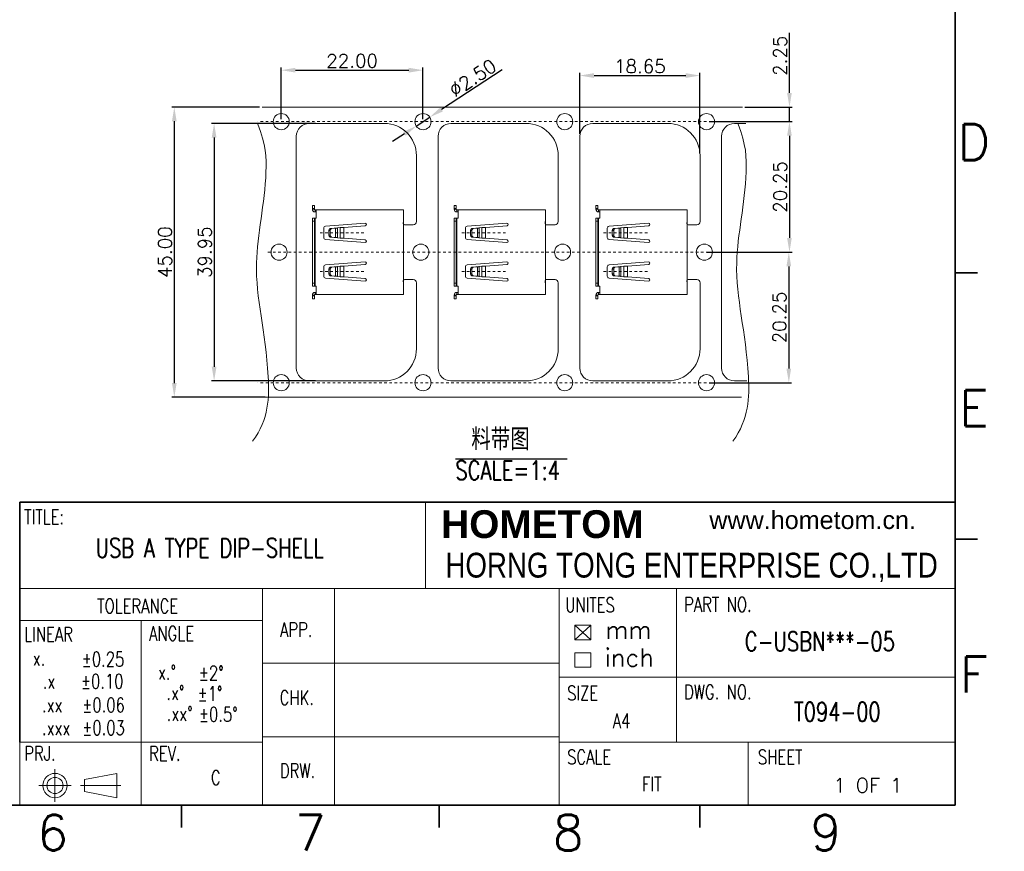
# Model space of a CAD drawing. Header units: millimetres. Extents: x -1657 to 8845, y -11980 to 3013.
# Tile 232 of 256: x 681 to 719, y 2076 to 2109. Entities that reach past the tile are written whole.
import ezdxf
from ezdxf.enums import TextEntityAlignment as Align

# ---------------------------------------------------------------- set-up
doc = ezdxf.new("R2010")
doc.units = ezdxf.units.MM
doc.linetypes.add('CENTER', pattern=[2, 1.25, -0.25, 0.25, -0.25])
doc.layers.add('51', color=6, linetype='CENTER')
doc.layers.add('FMT', color=7, linetype='Continuous', lineweight=35)
doc.layers.add('标注', color=3, linetype='Continuous', lineweight=9)
doc.styles.add('english', font='romans.shx', dxfattribs={"width": 0.75, "height": 2.5})
doc.styles.add('Roman', font='romans', dxfattribs={"bigfont": 'bigfont'})
doc.styles.add('ROMANS', font='ROMANS.SHX')
doc.styles.add('SLDTEXTSTYLE0', font='txt', dxfattribs={"width": 0.75})
doc.styles.add('txt', font='txt.shx', dxfattribs={"width": 0.8, "height": 2.5})
doc.dimstyles.get("Standard").update_dxf_attribs({"dimtxt": 0.18, "dimasz": 0.18, "dimexe": 0.18, "dimexo": 0.0625, "dimgap": 0.09, "dimtad": 1, "dimrnd": 0.0005, "dimzin": 1, "dimdsep": 46, "dimtxsty": 'Standard', "dimcen": 0.09, "dimadec": 0, "dimazin": 2, "dimtfac": 1, "dimtmove": 0, "dimatfit": 3, "dimfxl": 0, "dimtolj": 1, "dimtzin": 0, "dimarcsym": 0})
doc.dimstyles.new('STANDARD$0', dxfattribs={"dimscale": 0.166667, "dimtxt": 2.5, "dimasz": 1.8, "dimexe": 0.5, "dimexo": 0.5, "dimgap": 1, "dimtad": 0, "dimzin": 0, "dimdsep": 46, "dimtxsty": 'ROMANS', "dimcen": 0, "dimclrd": 256, "dimclre": 256, "dimclrt": 4, "dimadec": 0, "dimazin": 0, "dimtfac": 0.7, "dimtofl": 0, "dimtmove": 0, "dimatfit": 3, "dimfxl": 0, "dimtolj": 1, "dimtzin": 0, "dimarcsym": 0})

# ---------------------------------------------------------------- blocks, each defined once
blk = doc.blocks.new('*D4245')
at = {"color": 0, "linetype": 'Continuous', "lineweight": -2, "ltscale": 5}
for p, q in [((699.596, 2106.579), (697.251, 2105.04)), ((696.268, 2104.395), (696.791, 2104.738)), ((695.808, 2104.093), (695.349, 2103.792))]:
    blk.add_line(p, q, dxfattribs=at)
at = {"color": 0, "linetype": 'Continuous', "ltscale": 5}
for points in [[(697.2, 2105.116), (697.301, 2104.963), (696.791, 2104.738)], [(695.758, 2104.17), (695.859, 2104.017), (696.268, 2104.395)]]:
    blk.add_solid(points, dxfattribs=at)
at = {"layer": 'Defpoints', "color": 0, "linetype": 'Continuous', "ltscale": 5}
for p in [(696.791, 2104.738), (696.268, 2104.395)]:
    blk.add_point(p, dxfattribs=at)
at = {"color": 0, "linetype": 'Continuous', "lineweight": 20, "ltscale": 5, "insert": (698.456, 2106.261), "char_height": 0.52, "attachment_point": 5, "rotation": 33.2754, "style": 'ROMANS'}
blk.add_mtext('\\A1;∅2.50', dxfattribs=at)
blk = doc.blocks.new('*D4246')
at = {"color": 0, "linetype": 'Continuous', "lineweight": -2, "ltscale": 5}
for p, q in [((702.614, 2104.098), (702.614, 2106.454)), ((707.276, 2103.348), (707.276, 2106.454)), ((703.164, 2106.354), (706.726, 2106.354))]:
    blk.add_line(p, q, dxfattribs=at)
at = {"color": 0, "linetype": 'Continuous', "ltscale": 5}
for points in [[(703.164, 2106.446), (703.164, 2106.262), (702.614, 2106.354)], [(706.726, 2106.446), (706.726, 2106.262), (707.276, 2106.354)]]:
    blk.add_solid(points, dxfattribs=at)
at = {"layer": 'Defpoints', "color": 0, "linetype": 'Continuous', "ltscale": 5}
for p in [(707.276, 2106.354), (702.614, 2103.998), (707.276, 2103.248)]:
    blk.add_point(p, dxfattribs=at)
at = {"color": 0, "linetype": 'Continuous', "lineweight": 20, "ltscale": 5, "insert": (704.945, 2106.714), "char_height": 0.52, "attachment_point": 5, "style": 'ROMANS'}
blk.add_mtext('\\A1;18.65', dxfattribs=at)
blk = doc.blocks.new('*D4217')
at = {"color": 0, "linetype": 'Continuous', "lineweight": -2, "ltscale": 5}
for p, q in [((710.747, 2105.679), (710.747, 2108.014)), ((709.019, 2105.129), (710.847, 2105.129)), ((710.747, 2104.567), (710.747, 2105.129)), ((709.14, 2104.567), (710.847, 2104.567)), ((710.747, 2104.017), (710.747, 2103.467))]:
    blk.add_line(p, q, dxfattribs=at)
at = {"color": 0, "linetype": 'Continuous', "ltscale": 5}
for points in [[(710.655, 2105.679), (710.838, 2105.679), (710.747, 2105.129)], [(710.655, 2104.017), (710.838, 2104.017), (710.747, 2104.567)]]:
    blk.add_solid(points, dxfattribs=at)
at = {"layer": 'Defpoints', "color": 0, "linetype": 'Continuous', "ltscale": 5}
for p in [(708.919, 2105.129), (709.04, 2104.567), (710.747, 2104.567)]:
    blk.add_point(p, dxfattribs=at)
at = {"color": 0, "linetype": 'Continuous', "lineweight": 20, "ltscale": 5, "insert": (710.387, 2107.121), "char_height": 0.52, "attachment_point": 5, "rotation": 90, "style": 'ROMANS'}
blk.add_mtext('\\A1;2.25', dxfattribs=at)
blk = doc.blocks.new('*D4247')
at = {"color": 0, "linetype": 'Continuous', "lineweight": -2, "ltscale": 5}
for p, q in [((707.545, 2099.504), (710.822, 2099.504)), ((710.722, 2098.954), (710.722, 2094.992)), ((707.629, 2094.442), (710.822, 2094.442))]:
    blk.add_line(p, q, dxfattribs=at)
at = {"color": 0, "linetype": 'Continuous', "ltscale": 5}
for points in [[(710.63, 2098.954), (710.813, 2098.954), (710.722, 2099.504)], [(710.63, 2094.992), (710.813, 2094.992), (710.722, 2094.442)]]:
    blk.add_solid(points, dxfattribs=at)
at = {"layer": 'Defpoints', "color": 0, "linetype": 'Continuous', "ltscale": 5}
for p in [(707.445, 2099.504), (707.529, 2094.442), (710.722, 2094.442)]:
    blk.add_point(p, dxfattribs=at)
at = {"color": 0, "linetype": 'Continuous', "lineweight": 20, "ltscale": 5, "insert": (710.362, 2096.973), "char_height": 0.52, "attachment_point": 5, "rotation": 90, "style": 'ROMANS'}
blk.add_mtext('\\A1;20.25', dxfattribs=at)
blk = doc.blocks.new('*D4248')
at = {"color": 0, "linetype": 'Continuous', "lineweight": -2, "ltscale": 5}
for p, q in [((707.629, 2104.567), (710.847, 2104.567)), ((710.747, 2104.017), (710.747, 2100.054)), ((707.629, 2099.504), (710.847, 2099.504))]:
    blk.add_line(p, q, dxfattribs=at)
at = {"color": 0, "linetype": 'Continuous', "ltscale": 5}
for points in [[(710.655, 2104.017), (710.838, 2104.017), (710.747, 2104.567)], [(710.655, 2100.054), (710.838, 2100.054), (710.747, 2099.504)]]:
    blk.add_solid(points, dxfattribs=at)
at = {"layer": 'Defpoints', "color": 0, "linetype": 'Continuous', "ltscale": 5}
for p in [(707.529, 2104.567), (707.529, 2099.504), (710.747, 2099.504)]:
    blk.add_point(p, dxfattribs=at)
at = {"color": 0, "linetype": 'Continuous', "lineweight": 20, "ltscale": 5, "insert": (710.387, 2102.035), "char_height": 0.52, "attachment_point": 5, "rotation": 90, "style": 'ROMANS'}
blk.add_mtext('\\A1;20.25', dxfattribs=at)
blk = doc.blocks.new('*D4249')
at = {"color": 0, "linetype": 'Continuous', "lineweight": -2, "ltscale": 5}
for p, q in [((692.358, 2104.498), (688.325, 2104.498)), ((688.425, 2103.948), (688.425, 2095.061)), ((692.358, 2094.511), (688.325, 2094.511))]:
    blk.add_line(p, q, dxfattribs=at)
at = {"color": 0, "linetype": 'Continuous', "ltscale": 5}
for points in [[(688.333, 2103.948), (688.517, 2103.948), (688.425, 2104.498)], [(688.333, 2095.061), (688.517, 2095.061), (688.425, 2094.511)]]:
    blk.add_solid(points, dxfattribs=at)
at = {"layer": 'Defpoints', "color": 0, "linetype": 'Continuous', "ltscale": 5}
for p in [(692.458, 2104.498), (688.425, 2094.511), (692.458, 2094.511)]:
    blk.add_point(p, dxfattribs=at)
at = {"color": 0, "linetype": 'Continuous', "lineweight": 20, "ltscale": 5, "insert": (688.065, 2099.504), "char_height": 0.52, "attachment_point": 5, "rotation": 90, "style": 'ROMANS'}
blk.add_mtext('\\A1;39.95', dxfattribs=at)
blk = doc.blocks.new('*D4250')
at = {"color": 0, "linetype": 'Continuous', "lineweight": -2, "ltscale": 5}
for p, q in [((690.188, 2105.129), (686.78, 2105.129)), ((686.88, 2104.579), (686.88, 2094.429)), ((690.401, 2093.879), (686.78, 2093.879))]:
    blk.add_line(p, q, dxfattribs=at)
at = {"color": 0, "linetype": 'Continuous', "ltscale": 5}
for points in [[(686.788, 2104.579), (686.972, 2104.579), (686.88, 2105.129)], [(686.788, 2094.429), (686.972, 2094.429), (686.88, 2093.879)]]:
    blk.add_solid(points, dxfattribs=at)
at = {"layer": 'Defpoints', "color": 0, "linetype": 'Continuous', "ltscale": 5}
for p in [(690.288, 2105.129), (686.88, 2093.879), (690.501, 2093.879)]:
    blk.add_point(p, dxfattribs=at)
at = {"color": 0, "linetype": 'Continuous', "lineweight": 20, "ltscale": 5, "insert": (686.52, 2099.504), "char_height": 0.52, "attachment_point": 5, "rotation": 90, "style": 'ROMANS'}
blk.add_mtext('\\A1;45.00', dxfattribs=at)
blk = doc.blocks.new('*D4251')
at = {"color": 0, "linetype": 'Continuous', "lineweight": -2, "ltscale": 5}
for p, q in [((691.029, 2104.667), (691.029, 2106.662)), ((691.579, 2106.562), (695.979, 2106.562)), ((696.529, 2104.667), (696.529, 2106.662))]:
    blk.add_line(p, q, dxfattribs=at)
at = {"color": 0, "linetype": 'Continuous', "ltscale": 5}
for points in [[(691.579, 2106.654), (691.579, 2106.47), (691.029, 2106.562)], [(695.979, 2106.654), (695.979, 2106.47), (696.529, 2106.562)]]:
    blk.add_solid(points, dxfattribs=at)
at = {"layer": 'Defpoints', "color": 0, "linetype": 'Continuous', "ltscale": 5}
for p in [(696.529, 2106.562), (691.029, 2104.567), (696.529, 2104.567)]:
    blk.add_point(p, dxfattribs=at)
at = {"color": 0, "linetype": 'Continuous', "lineweight": 20, "ltscale": 5, "insert": (693.779, 2106.922), "char_height": 0.52, "attachment_point": 5, "style": 'ROMANS'}
blk.add_mtext('\\A1;22.00', dxfattribs=at)

msp = doc.modelspace()

# ---------------------------------------------------------------- linework, layer by layer
at = {"color": 7, "linetype": 'Continuous', "lineweight": 20}
for p, q in [((708.9188, 2105.1291), (690.2884, 2105.1291)), ((692.1143, 2104.4976), (695.0265, 2104.4976)), ((697.6143, 2104.4976), (700.5265, 2104.4976)), ((703.1143, 2104.4976), (706.0265, 2104.4976)), ((708.6143, 2104.4976), (709.0482, 2104.4976)), ((691.6143, 2095.0106), (691.6143, 2103.9976)), ((697.1143, 2095.0106), (697.1143, 2103.9976)), ((702.6143, 2095.0106), (702.6143, 2103.9976)), ((708.1143, 2095.0106), (708.1143, 2103.9976)), ((696.2765, 2103.2476), (696.2765, 2100.6932)), ((701.7765, 2103.2476), (701.7765, 2100.6932)), ((707.2765, 2103.2476), (707.2765, 2100.6932)), ((692.239, 2101.1916), (692.239, 2101.3166)), ((692.239, 2101.3166), (692.314, 2101.3166)), ((692.314, 2101.1916), (692.239, 2101.1916)), ((692.239, 2101.1916), (692.239, 2101.1666)), ((692.239, 2101.1666), (692.314, 2101.1666)), ((692.314, 2101.3166), (692.314, 2101.1916)), ((692.314, 2101.1916), (692.314, 2101.1666)), ((692.339, 2101.1416), (692.389, 2101.1416)), ((692.339, 2101.0666), (692.339, 2101.1416)), ((692.339, 2101.0666), (692.389, 2101.0666)), ((692.389, 2100.9916), (692.389, 2101.1416)), ((692.389, 2101.1416), (695.7765, 2101.1416)), ((695.3704, 2101.1416), (695.7765, 2101.1416)), ((695.7765, 2100.9916), (695.7765, 2101.1416)), ((695.7765, 2101.0666), (695.7765, 2101.1416)), ((695.7765, 2101.0666), (695.7765, 2100.9916)), ((697.739, 2101.3166), (697.814, 2101.3166)), ((697.739, 2101.1916), (697.739, 2101.3166)), ((697.739, 2101.1916), (697.739, 2101.1666)), ((697.814, 2101.1916), (697.739, 2101.1916)), ((697.739, 2101.1666), (697.814, 2101.1666)), ((697.814, 2101.3166), (697.814, 2101.1916)), ((697.814, 2101.1916), (697.814, 2101.1666)), ((697.839, 2101.0666), (697.839, 2101.1416)), ((697.839, 2101.1416), (697.889, 2101.1416)), ((697.839, 2101.0666), (697.889, 2101.0666)), ((697.889, 2101.1416), (701.2765, 2101.1416)), ((697.889, 2100.9916), (697.889, 2101.1416)), ((700.8704, 2101.1416), (701.2765, 2101.1416)), ((701.2765, 2101.0666), (701.2765, 2101.1416)), ((701.2765, 2100.9916), (701.2765, 2101.1416)), ((701.2765, 2101.0666), (701.2765, 2100.9916)), ((703.239, 2101.1916), (703.239, 2101.3166)), ((703.239, 2101.3166), (703.314, 2101.3166)), ((703.314, 2101.1916), (703.239, 2101.1916)), ((703.239, 2101.1916), (703.239, 2101.1666)), ((703.239, 2101.1666), (703.314, 2101.1666)), ((703.314, 2101.3166), (703.314, 2101.1916)), ((703.314, 2101.1916), (703.314, 2101.1666)), ((703.339, 2101.1416), (703.389, 2101.1416)), ((703.339, 2101.0666), (703.339, 2101.1416)), ((703.339, 2101.0666), (703.389, 2101.0666)), ((703.389, 2100.9916), (703.389, 2101.1416)), ((703.389, 2101.1416), (706.7765, 2101.1416)), ((706.3704, 2101.1416), (706.7765, 2101.1416)), ((706.7765, 2100.9916), (706.7765, 2101.1416)), ((706.7765, 2101.0666), (706.7765, 2101.1416)), ((706.7765, 2101.0666), (706.7765, 2100.9916)), ((692.239, 2100.7041), (692.239, 2100.8291)), ((692.239, 2100.8291), (692.314, 2100.8291)), ((692.314, 2100.7041), (692.239, 2100.7041)), ((692.239, 2098.3041), (692.239, 2100.7041)), ((692.339, 2100.8291), (692.314, 2100.8291)), ((692.314, 2100.8291), (692.314, 2100.7041)), ((692.314, 2098.1791), (692.314, 2100.8291)), ((692.314, 2098.3041), (692.314, 2100.7041)), ((692.339, 2100.8291), (692.389, 2100.8291)), ((692.339, 2098.1791), (692.339, 2100.8291)), ((692.389, 2100.8291), (692.389, 2100.9916)), ((695.7765, 2098.0166), (695.7765, 2100.9916)), ((697.739, 2100.8291), (697.814, 2100.8291)), ((697.739, 2100.7041), (697.739, 2100.8291)), ((697.739, 2098.3041), (697.739, 2100.7041)), ((697.814, 2100.7041), (697.739, 2100.7041)), ((697.814, 2098.1791), (697.814, 2100.8291)), ((697.814, 2100.8291), (697.814, 2100.7041)), ((697.839, 2100.8291), (697.814, 2100.8291)), ((697.814, 2098.3041), (697.814, 2100.7041)), ((697.839, 2098.1791), (697.839, 2100.8291)), ((697.839, 2100.8291), (697.889, 2100.8291)), ((697.889, 2100.8291), (697.889, 2100.9916)), ((701.2765, 2098.0166), (701.2765, 2100.9916)), ((703.239, 2100.7041), (703.239, 2100.8291)), ((703.239, 2100.8291), (703.314, 2100.8291)), ((703.314, 2100.7041), (703.239, 2100.7041)), ((703.239, 2098.3041), (703.239, 2100.7041)), ((703.339, 2100.8291), (703.314, 2100.8291)), ((703.314, 2100.8291), (703.314, 2100.7041)), ((703.314, 2098.1791), (703.314, 2100.8291)), ((703.314, 2098.3041), (703.314, 2100.7041)), ((703.339, 2100.8291), (703.389, 2100.8291)), ((703.339, 2098.1791), (703.339, 2100.8291)), ((703.389, 2100.8291), (703.389, 2100.9916)), ((706.7765, 2098.0166), (706.7765, 2100.9916)), ((692.6765, 2100.0735), (692.6765, 2100.4347)), ((692.7457, 2100.5094), (694.2812, 2100.6285)), ((692.8738, 2100.3421), (692.8738, 2100.166)), ((692.8738, 2100.3421), (692.9268, 2100.3421)), ((693.0844, 2100.4346), (692.9227, 2100.4169)), ((692.9227, 2100.4169), (692.9757, 2100.4169)), ((692.9268, 2100.3421), (692.9268, 2100.166)), ((693.1375, 2100.4346), (692.9757, 2100.4169)), ((693.0844, 2100.4346), (693.1375, 2100.4346)), ((693.1375, 2100.0735), (693.1375, 2100.4346)), ((693.318, 2100.4555), (693.2082, 2100.4435)), ((693.2082, 2100.0647), (693.2082, 2100.4435)), ((693.318, 2100.4555), (693.318, 2100.0527)), ((694.289, 2100.5288), (693.4594, 2100.4645)), ((693.4594, 2100.4645), (693.4594, 2100.0437)), ((696.1515, 2100.5682), (695.8123, 2100.5682)), ((698.1765, 2100.0735), (698.1765, 2100.4347)), ((698.2457, 2100.5094), (699.7812, 2100.6285)), ((698.3738, 2100.3421), (698.4268, 2100.3421)), ((698.3738, 2100.3421), (698.3738, 2100.166)), ((698.5844, 2100.4346), (698.4227, 2100.4169)), ((698.4227, 2100.4169), (698.4757, 2100.4169)), ((698.4268, 2100.3421), (698.4268, 2100.166)), ((698.6375, 2100.4346), (698.4757, 2100.4169)), ((698.5844, 2100.4346), (698.6375, 2100.4346)), ((698.6375, 2100.0735), (698.6375, 2100.4346)), ((698.818, 2100.4555), (698.7082, 2100.4435)), ((698.7082, 2100.0647), (698.7082, 2100.4435)), ((698.818, 2100.4555), (698.818, 2100.0527)), ((699.789, 2100.5288), (698.9594, 2100.4645)), ((698.9594, 2100.4645), (698.9594, 2100.0437)), ((701.6515, 2100.5682), (701.3123, 2100.5682)), ((703.6765, 2100.0735), (703.6765, 2100.4347)), ((703.7457, 2100.5094), (705.2812, 2100.6285)), ((703.8738, 2100.3421), (703.8738, 2100.166)), ((703.8738, 2100.3421), (703.9268, 2100.3421)), ((704.0844, 2100.4346), (703.9227, 2100.4169)), ((703.9227, 2100.4169), (703.9757, 2100.4169)), ((703.9268, 2100.3421), (703.9268, 2100.166)), ((704.1375, 2100.4346), (703.9757, 2100.4169)), ((704.0844, 2100.4346), (704.1375, 2100.4346)), ((704.1375, 2100.0735), (704.1375, 2100.4346)), ((704.318, 2100.4555), (704.2082, 2100.4435)), ((704.2082, 2100.0647), (704.2082, 2100.4435)), ((704.318, 2100.4555), (704.318, 2100.0527)), ((705.289, 2100.5288), (704.4594, 2100.4645)), ((704.4594, 2100.4645), (704.4594, 2100.0437)), ((707.1515, 2100.5682), (706.8123, 2100.5682)), ((694.2812, 2099.8797), (692.7457, 2099.9987)), ((692.8738, 2100.166), (692.9268, 2100.166)), ((692.9227, 2100.0913), (693.0844, 2100.0735)), ((692.9227, 2100.0913), (692.9757, 2100.0913)), ((692.9757, 2100.0913), (693.1375, 2100.0735)), ((693.1375, 2100.0735), (693.0844, 2100.0735)), ((693.2082, 2100.0647), (693.318, 2100.0527)), ((693.4594, 2100.0437), (694.289, 2099.9794)), ((699.7812, 2099.8797), (698.2457, 2099.9987)), ((698.3738, 2100.166), (698.4268, 2100.166)), ((698.4227, 2100.0913), (698.4757, 2100.0913)), ((698.4227, 2100.0913), (698.5844, 2100.0735)), ((698.4757, 2100.0913), (698.6375, 2100.0735)), ((698.6375, 2100.0735), (698.5844, 2100.0735)), ((698.7082, 2100.0647), (698.818, 2100.0527)), ((698.9594, 2100.0437), (699.789, 2099.9794)), ((705.2812, 2099.8797), (703.7457, 2099.9987)), ((703.8738, 2100.166), (703.9268, 2100.166)), ((703.9227, 2100.0913), (704.0844, 2100.0735)), ((703.9227, 2100.0913), (703.9757, 2100.0913)), ((703.9757, 2100.0913), (704.1375, 2100.0735)), ((704.1375, 2100.0735), (704.0844, 2100.0735)), ((704.2082, 2100.0647), (704.318, 2100.0527)), ((704.4594, 2100.0437), (705.289, 2099.9794)), ((692.6765, 2098.9347), (692.6765, 2098.5735)), ((694.2812, 2099.1285), (692.7457, 2099.0094)), ((692.8738, 2098.666), (692.8738, 2098.8421)), ((692.8738, 2098.8421), (692.9268, 2098.8421)), ((692.9227, 2098.9169), (693.0844, 2098.9346)), ((692.9227, 2098.9169), (692.9757, 2098.9169)), ((692.9268, 2098.666), (692.9268, 2098.8421)), ((692.9757, 2098.9169), (693.1375, 2098.9346)), ((693.1375, 2098.9346), (693.0844, 2098.9346)), ((693.1375, 2098.5735), (693.1375, 2098.9346)), ((693.2082, 2098.9435), (693.318, 2098.9555)), ((693.2082, 2098.5647), (693.2082, 2098.9435)), ((693.318, 2098.9555), (693.318, 2098.5527)), ((693.4594, 2098.9645), (694.289, 2099.0288)), ((693.4594, 2098.9645), (693.4594, 2098.5437)), ((698.1765, 2098.9347), (698.1765, 2098.5735)), ((699.7812, 2099.1285), (698.2457, 2099.0094)), ((698.3738, 2098.8421), (698.4268, 2098.8421)), ((698.3738, 2098.666), (698.3738, 2098.8421)), ((698.4227, 2098.9169), (698.5844, 2098.9346)), ((698.4227, 2098.9169), (698.4757, 2098.9169)), ((698.4268, 2098.666), (698.4268, 2098.8421)), ((698.4757, 2098.9169), (698.6375, 2098.9346)), ((698.6375, 2098.9346), (698.5844, 2098.9346)), ((698.6375, 2098.5735), (698.6375, 2098.9346)), ((698.7082, 2098.9435), (698.818, 2098.9555)), ((698.7082, 2098.5647), (698.7082, 2098.9435)), ((698.818, 2098.9555), (698.818, 2098.5527)), ((698.9594, 2098.9645), (699.789, 2099.0288)), ((698.9594, 2098.9645), (698.9594, 2098.5437)), ((703.6765, 2098.9347), (703.6765, 2098.5735)), ((705.2812, 2099.1285), (703.7457, 2099.0094)), ((703.8738, 2098.666), (703.8738, 2098.8421)), ((703.8738, 2098.8421), (703.9268, 2098.8421)), ((703.9227, 2098.9169), (704.0844, 2098.9346)), ((703.9227, 2098.9169), (703.9757, 2098.9169)), ((703.9268, 2098.666), (703.9268, 2098.8421)), ((703.9757, 2098.9169), (704.1375, 2098.9346)), ((704.1375, 2098.9346), (704.0844, 2098.9346)), ((704.1375, 2098.5735), (704.1375, 2098.9346)), ((704.2082, 2098.9435), (704.318, 2098.9555)), ((704.2082, 2098.5647), (704.2082, 2098.9435)), ((704.318, 2098.9555), (704.318, 2098.5527)), ((704.4594, 2098.9645), (705.289, 2099.0288)), ((704.4594, 2098.9645), (704.4594, 2098.5437)), ((692.7457, 2098.4987), (694.2812, 2098.3797)), ((692.8738, 2098.666), (692.9268, 2098.666)), ((693.0844, 2098.5735), (692.9227, 2098.5913)), ((692.9227, 2098.5913), (692.9757, 2098.5913)), ((693.1375, 2098.5735), (692.9757, 2098.5913)), ((693.0844, 2098.5735), (693.1375, 2098.5735)), ((693.318, 2098.5527), (693.2082, 2098.5647)), ((694.289, 2098.4794), (693.4594, 2098.5437)), ((695.8123, 2098.44), (696.1515, 2098.44)), ((698.2457, 2098.4987), (699.7812, 2098.3797)), ((698.3738, 2098.666), (698.4268, 2098.666)), ((698.4227, 2098.5913), (698.4757, 2098.5913)), ((698.5844, 2098.5735), (698.4227, 2098.5913)), ((698.6375, 2098.5735), (698.4757, 2098.5913)), ((698.5844, 2098.5735), (698.6375, 2098.5735)), ((698.818, 2098.5527), (698.7082, 2098.5647)), ((699.789, 2098.4794), (698.9594, 2098.5437)), ((701.3123, 2098.44), (701.6515, 2098.44)), ((703.7457, 2098.4987), (705.2812, 2098.3797)), ((703.8738, 2098.666), (703.9268, 2098.666)), ((704.0844, 2098.5735), (703.9227, 2098.5913)), ((703.9227, 2098.5913), (703.9757, 2098.5913)), ((704.1375, 2098.5735), (703.9757, 2098.5913)), ((704.0844, 2098.5735), (704.1375, 2098.5735)), ((704.318, 2098.5527), (704.2082, 2098.5647)), ((705.289, 2098.4794), (704.4594, 2098.5437)), ((706.8123, 2098.44), (707.1515, 2098.44)), ((692.239, 2098.1791), (692.239, 2098.3041)), ((692.239, 2098.3041), (692.314, 2098.3041)), ((692.314, 2098.1791), (692.239, 2098.1791)), ((692.314, 2098.3041), (692.314, 2098.1791)), ((692.314, 2098.1791), (692.339, 2098.1791)), ((692.339, 2098.1791), (692.389, 2098.1791)), ((692.389, 2098.1791), (692.389, 2098.0166)), ((692.389, 2097.8666), (692.389, 2098.0166)), ((695.7765, 2097.8666), (695.7765, 2098.0166)), ((696.2765, 2098.315), (696.2765, 2095.7606)), ((697.739, 2098.3041), (697.814, 2098.3041)), ((697.739, 2098.1791), (697.739, 2098.3041)), ((697.814, 2098.1791), (697.739, 2098.1791)), ((697.814, 2098.3041), (697.814, 2098.1791)), ((697.814, 2098.1791), (697.839, 2098.1791)), ((697.839, 2098.1791), (697.889, 2098.1791)), ((697.889, 2098.1791), (697.889, 2098.0166)), ((697.889, 2097.8666), (697.889, 2098.0166)), ((701.2765, 2097.8666), (701.2765, 2098.0166)), ((701.7765, 2098.315), (701.7765, 2095.7606)), ((703.239, 2098.1791), (703.239, 2098.3041)), ((703.239, 2098.3041), (703.314, 2098.3041)), ((703.314, 2098.1791), (703.239, 2098.1791)), ((703.314, 2098.3041), (703.314, 2098.1791)), ((703.314, 2098.1791), (703.339, 2098.1791)), ((703.339, 2098.1791), (703.389, 2098.1791)), ((703.389, 2098.1791), (703.389, 2098.0166)), ((703.389, 2097.8666), (703.389, 2098.0166)), ((706.7765, 2097.8666), (706.7765, 2098.0166)), ((707.2765, 2098.315), (707.2765, 2095.7606)), ((692.239, 2097.8166), (692.239, 2097.8416)), ((692.239, 2097.8416), (692.314, 2097.8416)), ((692.239, 2097.6916), (692.239, 2097.8166)), ((692.239, 2097.8166), (692.314, 2097.8166)), ((692.314, 2097.6916), (692.239, 2097.6916)), ((692.314, 2097.8166), (692.314, 2097.8416)), ((692.314, 2097.8166), (692.314, 2097.6916)), ((692.389, 2097.9416), (692.339, 2097.9416)), ((692.339, 2097.9416), (692.339, 2097.8666)), ((692.389, 2097.8666), (692.339, 2097.8666)), ((695.7765, 2097.8666), (692.389, 2097.8666)), ((697.739, 2097.8416), (697.814, 2097.8416)), ((697.739, 2097.8166), (697.739, 2097.8416)), ((697.739, 2097.8166), (697.814, 2097.8166)), ((697.739, 2097.6916), (697.739, 2097.8166)), ((697.814, 2097.6916), (697.739, 2097.6916)), ((697.814, 2097.8166), (697.814, 2097.8416)), ((697.814, 2097.8166), (697.814, 2097.6916)), ((697.839, 2097.9416), (697.839, 2097.8666)), ((697.889, 2097.9416), (697.839, 2097.9416)), ((697.889, 2097.8666), (697.839, 2097.8666)), ((701.2765, 2097.8666), (697.889, 2097.8666)), ((703.239, 2097.8166), (703.239, 2097.8416)), ((703.239, 2097.8416), (703.314, 2097.8416)), ((703.239, 2097.6916), (703.239, 2097.8166)), ((703.239, 2097.8166), (703.314, 2097.8166)), ((703.314, 2097.6916), (703.239, 2097.6916)), ((703.314, 2097.8166), (703.314, 2097.8416)), ((703.314, 2097.8166), (703.314, 2097.6916)), ((703.389, 2097.9416), (703.339, 2097.9416)), ((703.339, 2097.9416), (703.339, 2097.8666)), ((703.389, 2097.8666), (703.339, 2097.8666)), ((706.7765, 2097.8666), (703.389, 2097.8666)), ((695.0265, 2094.5106), (692.1143, 2094.5106)), ((700.5265, 2094.5106), (697.6143, 2094.5106)), ((706.0265, 2094.5106), (703.1143, 2094.5106)), ((709.0897, 2094.5106), (708.6143, 2094.5106)), ((708.886, 2093.8791), (690.2556, 2093.8791))]:
    msp.add_line(p, q, dxfattribs=at)
at = {"color": 7, "linetype": 'Continuous', "lineweight": 25}
msp.add_line((697.7858, 2091.4903), (702.1234, 2091.4903), dxfattribs=at)
at = {"color": 7, "linetype": 'Continuous', "lineweight": 20, "flags": 128}
for points in [[(693.0844, 2100.4346), (693.125, 2100.4368), (693.1728, 2100.439)], [(693.1375, 2100.4346), (693.1537, 2100.4368), (693.1728, 2100.439), (693.192, 2100.4413), (693.2082, 2100.4435)], [(698.5844, 2100.4346), (698.625, 2100.4368), (698.6728, 2100.439)], [(698.6375, 2100.4346), (698.6537, 2100.4368), (698.6728, 2100.439), (698.692, 2100.4413), (698.7082, 2100.4435)], [(704.0844, 2100.4346), (704.125, 2100.4368), (704.1728, 2100.439)], [(704.1375, 2100.4346), (704.1537, 2100.4368), (704.1728, 2100.439), (704.192, 2100.4413), (704.2082, 2100.4435)], [(693.1728, 2100.0691), (693.125, 2100.0713), (693.0844, 2100.0735)], [(693.2082, 2100.0647), (693.192, 2100.0669), (693.1728, 2100.0691), (693.1537, 2100.0713), (693.1375, 2100.0735)], [(698.6728, 2100.0691), (698.625, 2100.0713), (698.5844, 2100.0735)], [(698.7082, 2100.0647), (698.692, 2100.0669), (698.6728, 2100.0691), (698.6537, 2100.0713), (698.6375, 2100.0735)], [(704.1728, 2100.0691), (704.125, 2100.0713), (704.0844, 2100.0735)], [(704.2082, 2100.0647), (704.192, 2100.0669), (704.1728, 2100.0691), (704.1537, 2100.0713), (704.1375, 2100.0735)], [(693.0844, 2098.9346), (693.125, 2098.9368), (693.1728, 2098.939)], [(693.1375, 2098.9346), (693.1537, 2098.9368), (693.1728, 2098.939), (693.192, 2098.9413), (693.2082, 2098.9435)], [(698.5844, 2098.9346), (698.625, 2098.9368), (698.6728, 2098.939)], [(698.6375, 2098.9346), (698.6537, 2098.9368), (698.6728, 2098.939), (698.692, 2098.9413), (698.7082, 2098.9435)], [(704.0844, 2098.9346), (704.125, 2098.9368), (704.1728, 2098.939)], [(704.1375, 2098.9346), (704.1537, 2098.9368), (704.1728, 2098.939), (704.192, 2098.9413), (704.2082, 2098.9435)], [(693.1728, 2098.5691), (693.125, 2098.5713), (693.0844, 2098.5735)], [(693.2082, 2098.5647), (693.192, 2098.5669), (693.1728, 2098.5691), (693.1537, 2098.5713), (693.1375, 2098.5735)], [(698.6728, 2098.5691), (698.625, 2098.5713), (698.5844, 2098.5735)], [(698.7082, 2098.5647), (698.692, 2098.5669), (698.6728, 2098.5691), (698.6537, 2098.5713), (698.6375, 2098.5735)], [(704.1728, 2098.5691), (704.125, 2098.5713), (704.0844, 2098.5735)], [(704.2082, 2098.5647), (704.192, 2098.5669), (704.1728, 2098.5691), (704.1537, 2098.5713), (704.1375, 2098.5735)]]:
    msp.add_lwpolyline(points, dxfattribs=at)
at = {"color": 7, "linetype": 'Continuous', "lineweight": 20}
for centre in [(691.0295, 2104.5666), (696.5295, 2104.5666), (702.0295, 2104.5666), (707.5295, 2104.5666), (690.9454, 2099.5041), (696.4454, 2099.5041), (701.9454, 2099.5041), (707.4454, 2099.5041), (691.0295, 2094.4416), (696.5295, 2094.4416), (702.0295, 2094.4416), (707.5295, 2094.4416)]:
    msp.add_circle(centre, 0.3125, dxfattribs=at)
for centre, radius, start, end in [((692.1143, 2103.9976), 0.5, 90, 180), ((695.0265, 2103.2476), 1.25, 0, 90), ((697.6143, 2103.9976), 0.5, 90, 180), ((700.5265, 2103.2476), 1.25, 0, 90), ((703.1143, 2103.9976), 0.5, 90, 180), ((706.0265, 2103.2476), 1.25, 0, 90), ((708.6143, 2103.9976), 0.5, 90, 180), ((692.339, 2101.1666), 0.1, 180, 270), ((692.339, 2101.1666), 0.025, 180, 270), ((697.839, 2101.1666), 0.1, 180, 270), ((697.839, 2101.1666), 0.025, 180, 270), ((703.339, 2101.1666), 0.1, 180, 270), ((703.339, 2101.1666), 0.025, 180, 270), ((695.8992, 2100.6307), 0.1377, 156.93907, 188.19357), ((695.7265, 2100.7042), 0.05, 336.93907, 0), ((696.1515, 2100.6932), 0.125, 270, 0), ((701.3992, 2100.6307), 0.1377, 156.93907, 188.19357), ((701.2265, 2100.7042), 0.05, 336.93907, 0), ((701.6515, 2100.6932), 0.125, 270, 0), ((706.8992, 2100.6307), 0.1377, 156.93907, 188.19357), ((706.7265, 2100.7042), 0.05, 336.93907, 0), ((707.1515, 2100.6932), 0.125, 270, 0), ((692.7515, 2100.4347), 0.075, 94.43267, 180), ((692.9426, 2100.3505), 0.0693, 106.66911, 186.92832), ((692.9956, 2100.3505), 0.0693, 106.66911, 186.92832), ((693.8166, 2093.721), 6.7529, 93.03226, 94.2346), ((694.2851, 2100.5786), 0.05, 274.43267, 94.43267), ((695.8123, 2100.6182), 0.05, 188.19357, 270), ((698.2515, 2100.4347), 0.075, 94.43267, 180), ((698.4426, 2100.3505), 0.0693, 106.66911, 186.92832), ((698.4956, 2100.3505), 0.0693, 106.66911, 186.92832), ((699.3166, 2093.721), 6.7529, 93.03226, 94.2346), ((699.7851, 2100.5786), 0.05, 274.43267, 94.43267), ((701.3123, 2100.6182), 0.05, 188.19357, 270), ((703.7515, 2100.4347), 0.075, 94.43267, 180), ((703.9426, 2100.3505), 0.0693, 106.66911, 186.92832), ((703.9956, 2100.3505), 0.0693, 106.66911, 186.92832), ((704.8166, 2093.721), 6.7529, 93.03226, 94.2346), ((705.2851, 2100.5786), 0.05, 274.43267, 94.43267), ((706.8123, 2100.6182), 0.05, 188.19357, 270), ((692.7515, 2100.0735), 0.075, 180, 265.56733), ((692.9426, 2100.1577), 0.0693, 173.07168, 253.33089), ((692.9956, 2100.1577), 0.0693, 173.07168, 253.33089), ((693.8166, 2106.7871), 6.7529, 265.7654, 266.96774), ((694.2851, 2099.9295), 0.05, 265.56733, 85.56733), ((698.2515, 2100.0735), 0.075, 180, 265.56733), ((698.4426, 2100.1577), 0.0693, 173.07168, 253.33089), ((698.4956, 2100.1577), 0.0693, 173.07168, 253.33089), ((699.3166, 2106.7871), 6.7529, 265.7654, 266.96774), ((699.7851, 2099.9295), 0.05, 265.56733, 85.56733), ((703.7515, 2100.0735), 0.075, 180, 265.56733), ((703.9426, 2100.1577), 0.0693, 173.07168, 253.33089), ((703.9956, 2100.1577), 0.0693, 173.07168, 253.33089), ((704.8166, 2106.7871), 6.7529, 265.7654, 266.96774), ((705.2851, 2099.9295), 0.05, 265.56733, 85.56733), ((692.7515, 2098.9347), 0.075, 94.43267, 180), ((692.9426, 2098.8505), 0.0693, 106.66911, 186.92832), ((692.9956, 2098.8505), 0.0693, 106.66911, 186.92832), ((693.8166, 2092.221), 6.7529, 93.03226, 94.2346), ((694.2851, 2099.0786), 0.05, 274.43267, 94.43267), ((698.2515, 2098.9347), 0.075, 94.43267, 180), ((698.4426, 2098.8505), 0.0693, 106.66911, 186.92832), ((698.4956, 2098.8505), 0.0693, 106.66911, 186.92832), ((699.3166, 2092.221), 6.7529, 93.03226, 94.2346), ((699.7851, 2099.0786), 0.05, 274.43267, 94.43267), ((703.7515, 2098.9347), 0.075, 94.43267, 180), ((703.9426, 2098.8505), 0.0693, 106.66911, 186.92832), ((703.9956, 2098.8505), 0.0693, 106.66911, 186.92832), ((704.8166, 2092.221), 6.7529, 93.03226, 94.2346), ((705.2851, 2099.0786), 0.05, 274.43267, 94.43267), ((692.7515, 2098.5735), 0.075, 180, 265.56733), ((692.9426, 2098.6577), 0.0693, 173.07168, 253.33089), ((692.9956, 2098.6577), 0.0693, 173.07168, 253.33089), ((693.8166, 2105.2871), 6.7529, 265.7654, 266.96774), ((694.2851, 2098.4295), 0.05, 265.56733, 85.56733), ((695.8992, 2098.3775), 0.1377, 171.80643, 203.06093), ((695.8123, 2098.39), 0.05, 90, 171.80643), ((696.1515, 2098.315), 0.125, 0, 90), ((698.2515, 2098.5735), 0.075, 180, 265.56733), ((698.4426, 2098.6577), 0.0693, 173.07168, 253.33089), ((698.4956, 2098.6577), 0.0693, 173.07168, 253.33089), ((699.3166, 2105.2871), 6.7529, 265.7654, 266.96774), ((699.7851, 2098.4295), 0.05, 265.56733, 85.56733), ((701.3992, 2098.3775), 0.1377, 171.80643, 203.06093), ((701.3123, 2098.39), 0.05, 90, 171.80643), ((701.6515, 2098.315), 0.125, 0, 90), ((703.7515, 2098.5735), 0.075, 180, 265.56733), ((703.9426, 2098.6577), 0.0693, 173.07168, 253.33089), ((703.9956, 2098.6577), 0.0693, 173.07168, 253.33089), ((704.8166, 2105.2871), 6.7529, 265.7654, 266.96774), ((705.2851, 2098.4295), 0.05, 265.56733, 85.56733), ((706.8992, 2098.3775), 0.1377, 171.80643, 203.06093), ((706.8123, 2098.39), 0.05, 90, 171.80643), ((707.1515, 2098.315), 0.125, 0, 90), ((695.7265, 2098.304), 0.05, 360, 23.06093), ((701.2265, 2098.304), 0.05, 360, 23.06093), ((706.7265, 2098.304), 0.05, 360, 23.06093), ((692.339, 2097.8416), 0.1, 90, 180), ((692.339, 2097.8416), 0.025, 90, 180), ((697.839, 2097.8416), 0.1, 90, 180), ((697.839, 2097.8416), 0.025, 90, 180), ((703.339, 2097.8416), 0.1, 90, 180), ((703.339, 2097.8416), 0.025, 90, 180), ((695.0265, 2095.7606), 1.25, 270, 0), ((700.5265, 2095.7606), 1.25, 270, 0), ((706.0265, 2095.7606), 1.25, 270, 0), ((692.1143, 2095.0106), 0.5, 180, 270), ((697.6143, 2095.0106), 0.5, 180, 270), ((703.1143, 2095.0106), 0.5, 180, 270), ((708.6143, 2095.0106), 0.5, 180, 270)]:
    msp.add_arc(centre, radius, start, end, dxfattribs=at)
at = {"layer": '51', "color": 1, "lineweight": 20, "ltscale": 0.03}
for p, q in [((709.3258, 2104.5666), (690.1216, 2104.5666)), ((692.5351, 2100.2541), (694.2708, 2100.2541)), ((698.0351, 2100.2541), (699.7708, 2100.2541)), ((703.5351, 2100.2541), (705.2708, 2100.2541)), ((708.4123, 2099.5041), (690.5049, 2099.5041)), ((692.5351, 2098.7541), (694.2708, 2098.7541)), ((698.0351, 2098.7541), (699.7708, 2098.7541)), ((703.5351, 2098.7541), (705.2708, 2098.7541)), ((709.3258, 2094.4416), (690.1216, 2094.4416))]:
    msp.add_line(p, q, dxfattribs=at)
at = {"layer": 'FMT'}
for p, q in [((717.1701, 2139.9927), (717.1701, 2078.0615)), ((718.0424, 2098.6994), (717.1701, 2098.6994)), ((717.1701, 2089.8094), (680.8836, 2089.8094)), ((680.8836, 2089.8094), (680.8836, 2080.5039)), ((717.1701, 2088.8777), (717.1701, 2078.0615)), ((718.0424, 2088.3717), (717.1701, 2088.3717)), ((717.1701, 2078.0615), (627.1518, 2078.0615)), ((687.1605, 2078.0615), (687.1605, 2077.1892)), ((697.1602, 2078.0615), (697.1602, 2077.1892)), ((707.2703, 2078.0615), (707.2703, 2077.1892))]:
    msp.add_line(p, q, dxfattribs=at)
at = {"layer": 'FMT', "color": 4, "lineweight": 15}
for p, q in [((696.6265, 2089.8094), (696.6265, 2086.4529)), ((717.1701, 2086.4529), (680.8836, 2086.4529)), ((690.3042, 2086.4529), (690.3042, 2078.0615)), ((693.1002, 2086.4529), (693.1002, 2078.0615)), ((701.8181, 2086.4529), (701.8181, 2078.0615)), ((706.3667, 2086.4529), (706.3667, 2080.5039)), ((680.8836, 2085.2213), (690.3042, 2085.2213)), ((685.5939, 2085.2213), (685.5939, 2078.0615)), ((702.4175, 2085.0352), (703.0461, 2084.4721)), ((703.0461, 2085.0352), (702.4175, 2084.4721)), ((701.8181, 2083.5569), (690.3042, 2083.5569)), ((717.1701, 2083.0213), (701.8181, 2083.0213)), ((690.3042, 2080.5039), (680.8836, 2080.5039)), ((680.8836, 2080.5039), (680.8836, 2078.0615)), ((701.8181, 2080.7029), (690.3042, 2080.7029)), ((717.1701, 2080.5039), (701.8181, 2080.5039)), ((709.1452, 2080.5039), (709.1452, 2078.0615)), ((682.2509, 2078.1895), (682.2509, 2079.4456)), ((683.3917, 2079.0531), (684.6477, 2079.2886)), ((683.3917, 2079.0531), (683.3917, 2078.582)), ((684.6477, 2078.3465), (684.6477, 2079.2886)), ((681.6228, 2078.8176), (682.8789, 2078.8176)), ((683.2346, 2078.8176), (684.8047, 2078.8176)), ((683.3917, 2078.582), (684.6477, 2078.3465))]:
    msp.add_line(p, q, dxfattribs=at)
for points in [[(702.4175, 2085.0352), (703.0461, 2085.0352), (703.0461, 2084.4721), (702.4175, 2084.4721)], [(702.4175, 2083.9691), (703.0461, 2083.9691), (703.0461, 2083.4059), (702.4175, 2083.4059)]]:
    msp.add_lwpolyline(points, close=True, dxfattribs=at)
for radius in [0.471, 0.314]:
    msp.add_circle((682.2509, 2078.8176), radius, dxfattribs=at)
at = {"layer": '标注', "color": 2, "lineweight": 20, "ltscale": 0.5}
for points in [[(690.1208, 2104.4661), (690.4362, 2103.7), (690.5129, 2101.896), (689.7279, 2098.6538), (690.5969, 2095.9286), (690.5521, 2093.0237), (689.9195, 2092.1741)], [(708.7512, 2104.4661), (709.0666, 2103.7), (709.1432, 2101.896), (708.3583, 2098.6538), (709.2272, 2095.9286), (709.1825, 2093.0237), (708.5499, 2092.1741)]]:
    msp.add_open_spline(points, degree=3, knots=[0, 0, 0, 0, 6.5088001, 21.5269971, 40.7811875, 49.1003181, 49.1003181, 49.1003181, 49.1003181], dxfattribs=at)

# ---------------------------------------------------------------- texts
at = {"color": 7, "linetype": 'Continuous', "lineweight": 25, "insert": (697.7858, 2092.643), "char_height": 0.634065, "attachment_point": 1, "style": 'SLDTEXTSTYLE0'}
msp.add_mtext('{\\fYouYuan|b0|i0|c134|p49;\\H1.164x;   料带图\\Fromans.shx|c0;\\PSCALE=1:4\\P\\H0.7734x; }', dxfattribs=at)
at = {"color": 7, "width": 14.854018, "attachment_point": 1, "style": 'english'}
for s, insert, char_height in [('USB A TYPE DIP-SHELL', (683.8259, 2088.4022), 0.736533), ('C-USBN***-05', (709.0137, 2084.7734), 0.736533), ('T094-00', (710.9238, 2082.0467), 0.73653)]:
    msp.add_mtext(s, dxfattribs=dict(at, insert=insert, char_height=char_height))
at = {"layer": 'FMT', "style": 'english'}
for s, p in [('D', (717.905, 2103.776)), ('E', (717.905, 2093.4484)), ('F', (717.905, 2083.1207))]:
    msp.add_text(s, height=1.3957, dxfattribs=at).set_placement(p, align=Align.MIDDLE_CENTER)
at = {"layer": 'FMT', "color": 4, "lineweight": 15, "style": 'english'}
msp.add_text('1 OF 1', height=0.55943, dxfattribs=at).set_placement((712.4487, 2078.5493))
at = {"layer": 'FMT', "style": 'english'}
for s, p in [('6', (682.1606, 2076.2911)), ('7', (692.1604, 2076.2911)), ('8', (702.1601, 2076.2911)), ('9', (712.1598, 2076.2911))]:
    msp.add_text(s, height=1.3957, dxfattribs=at).set_placement(p, align=Align.CENTER)
at = {"layer": 'FMT', "color": 4, "lineweight": 15, "attachment_point": 1}
for s, insert, char_height, width, style in [('TITLE:', (681.0566, 2089.5186), 0.55943, 5.828575, 'english'), ('{\\fArial|b0|i0|c0|p34;HORNG TONG ENTERPRISE CO.,LTD}', (697.3984, 2087.8453), 0.961566, 28.622032, 'txt'), ('TOLERANCE', (683.8855, 2086.0569), 0.55943, 5.828575, 'english'), ('UNITES', (702.045, 2086.1043), 0.55943, 5.828575, 'english'), ('PART NO.', (706.6577, 2086.1191), 0.55943, 5.828575, 'english'), ('APP.', (690.9831, 2085.145), 0.55943, 5.828575, 'english'), ('mm', (703.6062, 2085.2037), 0.69782, 1.258861, 'Roman'), ('LINEAR', (681.0584, 2084.9628), 0.55943, 5.828575, 'english'), ('ANGLE', (685.9007, 2084.995), 0.55943, 5.828575, 'english'), ('x.', (681.3877, 2084.0329), 0.55943, 5.828575, 'english'), ('%%p0.25', (683.285, 2083.9975), 0.55943, 5.828575, 'english'), ('inch', (703.5754, 2084.1262), 0.69782, 6.28035, 'Roman'), ('x.%%d', (686.2469, 2083.4859), 0.55943, 5.828575, 'english'), ('%%p2%%d', (687.8277, 2083.4572), 0.55943, 5.828575, 'english'), ('%%p0.10', (683.2539, 2083.1373), 0.55943, 5.828575, 'english'), ('.x', (681.78, 2083.1373), 0.55943, 5.828575, 'english'), ('DWG. NO.', (706.6561, 2082.721), 0.55943, 5.828575, 'english'), ('.x%%d', (686.5751, 2082.6946), 0.55943, 5.828575, 'english'), ('%%p1%%d', (687.7809, 2082.6659), 0.55943, 5.828575, 'english'), ('CHK.', (690.9685, 2082.5008), 0.55943, 5.828575, 'english'), ('SIZE', (702.121, 2082.6818), 0.55943, 5.828575, 'english'), ('.xx', (681.7475, 2082.2178), 0.55943, 5.828575, 'english'), ('%%p0.06', (683.3053, 2082.2178), 0.55943, 5.828575, 'english'), ('.xx%%d', (686.587, 2081.8874), 0.55943, 5.828575, 'english'), ('%%p0.5%%d', (687.832, 2081.8587), 0.55943, 5.828575, 'english'), ('A4', (703.892, 2081.605), 0.55943, 5.828575, 'english'), ('%%p0.03', (683.3053, 2081.3365), 0.55943, 5.828575, 'english'), ('.xxx', (681.7475, 2081.3365), 0.55943, 5.828575, 'english'), ('PRJ.', (681.0584, 2080.3417), 0.55943, 5.828575, 'english'), ('REV.', (685.9007, 2080.3401), 0.55943, 5.828575, 'english'), ('SCALE', (702.121, 2080.2074), 0.55943, 5.828575, 'english'), ('SHEET', (709.5225, 2080.2074), 0.55943, 5.828575, 'english'), ('DRW.', (690.9777, 2079.6724), 0.55943, 5.828575, 'english'), ('C', (688.3005, 2079.4059), 0.5594, 5.828575, 'english'), ('FIT', (705.0293, 2079.1547), 0.55943, 5.828575, 'english')]:
    msp.add_mtext(s, dxfattribs=dict(at, insert=insert, char_height=char_height, width=width, style=style))
for s, insert, char_height, width in [('{\\fArial|b1|i0|c0|p34;HOMETOM}', (697.2354, 2089.4948), 1.076953, 4.714763), ('{\\fArial|b0|i0|c0|p34;www.hometom.cn.}', (707.6384, 2089.4651), 0.697827, 9.448752)]:
    msp.add_mtext(s, dxfattribs=dict(at, insert=insert, char_height=char_height, width=width))

# ---------------------------------------------------------------- dimensions: what is measured, and where the dimension line sits
at = {"color": 3, "linetype": 'Continuous', "lineweight": 20}
dim = msp.add_linear_dim(base=(710.7468, 2104.5666), p1=(708.9188, 2105.1291), p2=(709.0396, 2104.5666), angle=90, dimstyle='STANDARD$0', override={"dimscale": 1, "dimtxt": 0.52, "dimasz": 0.55, "dimexe": 0.1, "dimexo": 0.1, "dimgap": 0.1, "dimtad": 1, "dimlfac": 4, "dimrnd": 0.0005, "dimzin": 1, "dimcen": 0.09, "dimdle": 1, "dimclrd": 0, "dimclre": 0, "dimclrt": 0, "dimadec": 3, "dimazin": 2, "dimtfac": 1, "dimtofl": 1}, dxfattribs=at)
dim.commit()
dim.dimension.update_dxf_attribs({"geometry": '*D4217', "text_midpoint": (710.7468, 2107.1215), "dimtype": 160})
for base, p1, p2, picture, middle in [((696.5295, 2106.5619), (691.0295, 2104.5666), (696.5295, 2104.5666), '*D4251', (693.7795, 2106.9219)), ((707.2765, 2106.354), (702.6143, 2103.9976), (707.2765, 2103.2476), '*D4246', (704.9454, 2106.714))]:
    dim = msp.add_linear_dim(base=base, p1=p1, p2=p2, dimstyle='STANDARD$0', override={"dimscale": 1, "dimtxt": 0.52, "dimasz": 0.55, "dimexe": 0.1, "dimexo": 0.1, "dimgap": 0.1, "dimtad": 1, "dimlfac": 4, "dimrnd": 0.0005, "dimzin": 1, "dimcen": 0.09, "dimdle": 1, "dimclrd": 0, "dimclre": 0, "dimclrt": 0, "dimadec": 3, "dimazin": 2, "dimtfac": 1, "dimtofl": 1}, dxfattribs=at)
    dim.commit()
    dim.dimension.update_dxf_attribs({"geometry": picture, "text_midpoint": middle})
dim = msp.add_diameter_dim_2p(p1=(696.2682, 2104.3951), p2=(696.7907, 2104.738), dimstyle='Standard', override={"dimtxt": 0.52, "dimasz": 0.55, "dimexe": 0.1, "dimexo": 0.1, "dimgap": 0.1, "dimlfac": 4, "dimtxsty": 'ROMANS', "dimdle": 1, "dimadec": 3}, dxfattribs=at)
dim.commit()
dim.dimension.update_dxf_attribs({"geometry": '*D4245', "text_midpoint": (698.4556, 2106.2612)})
for base, p1, p2, picture, middle in [((686.8799, 2093.8791), (690.2884, 2105.1291), (690.5012, 2093.8791), '*D4250', (686.5199, 2099.5041)), ((710.7468, 2099.5041), (707.5295, 2104.5666), (707.5295, 2099.5041), '*D4248', (710.3868, 2102.0353)), ((688.425, 2094.5106), (692.4578, 2104.4976), (692.4578, 2094.5106), '*D4249', (688.065, 2099.5041)), ((710.7218, 2094.4416), (707.4454, 2099.5041), (707.5295, 2094.4416), '*D4247', (710.3618, 2096.9728))]:
    dim = msp.add_linear_dim(base=base, p1=p1, p2=p2, angle=90, dimstyle='STANDARD$0', override={"dimscale": 1, "dimtxt": 0.52, "dimasz": 0.55, "dimexe": 0.1, "dimexo": 0.1, "dimgap": 0.1, "dimtad": 1, "dimlfac": 4, "dimrnd": 0.0005, "dimzin": 1, "dimcen": 0.09, "dimdle": 1, "dimclrd": 0, "dimclre": 0, "dimclrt": 0, "dimadec": 3, "dimazin": 2, "dimtfac": 1, "dimtofl": 1}, dxfattribs=at)
    dim.commit()
    dim.dimension.update_dxf_attribs({"geometry": picture, "text_midpoint": middle})

doc.saveas('drawing.dxf')
